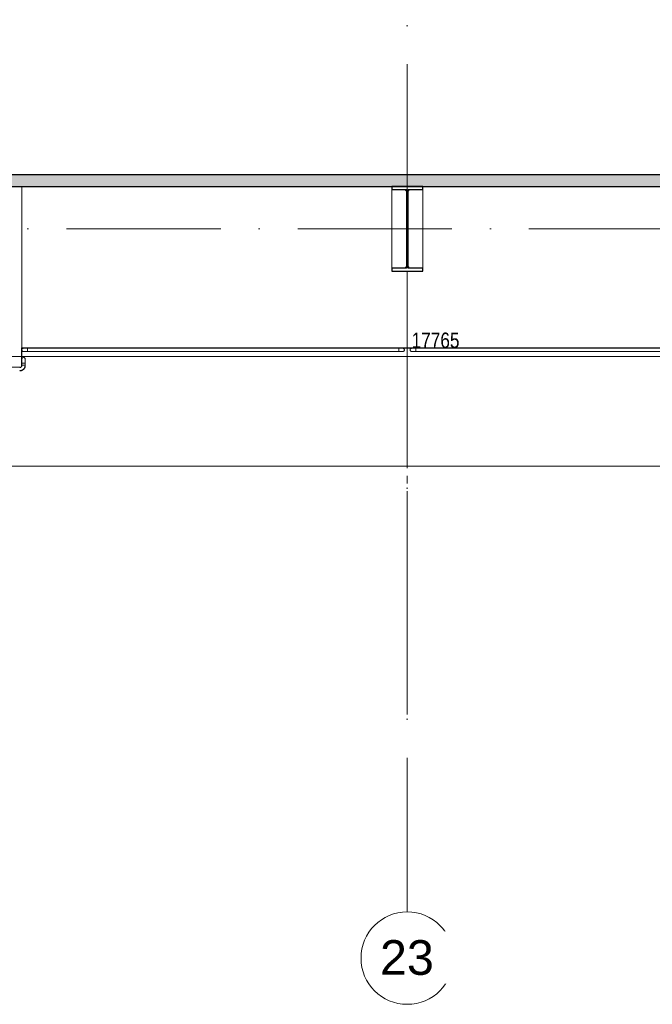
# Model space of a CAD drawing. Header units: millimetres. Extents: x 198345 to 441227, y -23587 to 80066.
# Tile 57 of 79: x 360408 to 368616, y 52516 to 65294. Entities that reach past the tile are written whole.
import ezdxf

# ---------------------------------------------------------------- set-up
doc = ezdxf.new("R2010")
doc.units = ezdxf.units.MM
doc.linetypes.add('IMPORT-HP_01_CER_B', pattern=[800, 500, -100, 100, -100])
doc.linetypes.add('Čerchovaná 20mm', pattern=[3000, 2000, -500, 0, -500])
for name, color, linetype, lineweight in [('CA_IMPORTY18', 8, 'Continuous', 9), ('CA_KOTY', 3, 'Continuous', 9), ('CA_KOTY-100', 3, 'Continuous', 9), ('CA_OSY', 5, 'Continuous', 9), ('CA_REZY', 1, 'Continuous', 25), ('CA_SRAFY', 9, 'Continuous', 25), ('CA_TEXT35', 62, 'Continuous', 9)]:
    doc.layers.add(name, color=color, linetype=linetype, lineweight=lineweight)
doc.styles.add('Arial_2', font='arial.ttf', dxfattribs={"height": 450})
doc.styles.add('Arial_4', font='arial.ttf', dxfattribs={"width": 0.8, "height": 200})
doc.dimstyles.new('HP_Přímá_-_2_mm_Ariel_1-100', dxfattribs={"dimscale": 304.8, "dimtxt": 204.05188, "dimasz": 0.656168, "dimexe": 0.328084, "dimexo": 0.0625, "dimgap": 0.164042, "dimtad": 1, "dimdec": 0, "dimzin": 0, "dimdsep": 46, "dimtxsty": 'Arial_4', "dimblk1": 'OBLIQUE', "dimblk2": 'OBLIQUE', "dimsah": 1, "dimcen": 0.09, "dimazin": 0, "dimtfac": 1, "dimtdec": 4, "dimtix": 1, "dimtmove": 0, "dimatfit": 3, "dimfxl": 0.984252, "dimfxlon": 1, "dimtvp": 1, "dimtolj": 1, "dimtzin": 0, "dimarcsym": 2})

# ---------------------------------------------------------------- blocks, each defined once
blk = doc.blocks.new('ocelová kce final - 11542_003_OK-HALA_TaO-2_ET_AciS_2025-05-29_upr_dwg-2597525-PŮDORYS _6_160 _ vestavek V9')
at = {"layer": 'CA_IMPORTY18', "color": 57}
for p, q in [((248640, 63130), (248640, 61036)), ((248640, 63130), (248640, 61036)), ((253439, 63130), (253439, 62029)), ((253841, 62029), (253841, 63130)), ((253440, 63089), (253610, 63089)), ((253440, 62071), (253440, 63089)), ((253610, 63089), (253630, 63069)), ((253650, 63069), (253670, 63089)), ((253670, 63089), (253840, 63089)), ((253840, 63089), (253840, 62071)), ((253439, 62029), (253640, 62029)), ((253610, 62071), (253440, 62071)), ((253630, 62091), (253610, 62071)), ((253640, 62029), (253841, 62029)), ((253640, 61030), (253640, 62029)), ((253640, 62029), (253640, 61030)), ((253670, 62071), (253650, 62091)), ((253840, 62071), (253670, 62071)), ((248640, 61036), (248634, 61036)), ((248634, 61036), (248634, 60792)), ((248640, 61036), (248640, 60884)), ((253635, 61036), (248640, 61036)), ((248640, 61036), (248640, 61030)), ((253635, 61030), (248640, 61030)), ((248644, 60995), (248644, 60996)), ((253529, 61030), (248713, 61030)), ((248890, 61030), (248713, 61030)), ((248713, 61030), (248713, 61030)), ((248713, 61030), (248713, 61030)), ((248713, 61028), (248713, 61029)), ((248713, 61028), (248713, 61021)), ((248713, 61019), (248713, 61021)), ((248713, 61020), (248713, 61008)), ((248713, 61008), (248713, 61008)), ((248713, 61008), (248713, 60996)), ((248713, 60993), (248713, 60995)), ((248713, 60993), (248713, 60987)), ((248713, 60986), (253529, 60986)), ((248713, 60986), (248890, 60986)), ((248713, 60986), (248713, 60986)), ((248713, 60986), (248713, 60986)), ((248890, 61030), (248890, 61029)), ((248890, 60987), (248890, 60986)), ((253529, 61030), (253352, 61030)), ((253352, 61029), (253352, 61030)), ((253352, 60986), (253352, 60987)), ((253352, 60986), (253529, 60986)), ((253529, 61030), (253529, 61030)), ((253529, 61030), (253529, 61030)), ((253529, 61029), (253529, 61028)), ((253529, 61021), (253529, 61028)), ((253529, 61021), (253529, 61019)), ((253529, 61008), (253529, 61020)), ((253529, 60995), (253529, 61008)), ((253529, 61008), (253529, 61008)), ((253529, 60987), (253529, 60993)), ((253529, 60986), (253529, 60986)), ((253529, 60986), (253529, 60986)), ((253635, 61030), (253635, 61036)), ((253635, 61030), (253640, 61030)), ((253645, 61030), (253640, 61030)), ((259635, 61036), (253645, 61036)), ((253645, 61036), (253645, 61030)), ((259635, 61030), (253645, 61030)), ((253682, 60995), (253681, 60996)), ((259529, 61030), (253751, 61030)), ((253928, 61030), (253751, 61030)), ((253751, 61030), (253751, 61030)), ((253751, 61030), (253751, 61030)), ((253751, 61028), (253751, 61029)), ((253751, 61028), (253751, 61021)), ((253751, 61019), (253751, 61021)), ((253751, 61020), (253751, 61008)), ((253751, 61008), (253751, 61008)), ((253751, 61008), (253751, 60996)), ((253751, 60993), (253751, 60995)), ((253751, 60993), (253751, 60987)), ((253751, 60986), (259529, 60986)), ((253751, 60986), (253928, 60986)), ((253751, 60986), (253751, 60986)), ((253751, 60986), (253751, 60986)), ((253928, 61030), (253928, 61029)), ((253928, 60987), (253928, 60986)), ((248640, 60837), (248640, 60809)), ((248640, 60837), (248640, 60809)), ((248640, 60837), (248640, 60809)), ((248648, 60837), (248640, 60837)), ((248662, 60837), (248649, 60837)), ((248675, 60837), (248662, 60837)), ((248673, 60837), (248675, 60837)), ((248683, 60837), (248675, 60837)), ((248683, 60837), (248683, 60837)), ((248684, 60809), (248684, 60837)), ((248684, 60809), (248684, 60837)), ((248684, 60837), (248684, 60837)), ((248684, 60837), (248684, 60837)), ((248628, 60786), (241631, 60786)), ((248641, 60809), (248640, 60809)), ((248641, 60809), (248649, 60809)), ((248650, 60809), (248660, 60809)), ((248662, 60809), (248660, 60809)), ((248663, 60809), (248675, 60809)), ((248676, 60809), (248683, 60809)), ((248684, 60809), (248683, 60809))]:
    blk.add_line(p, q, dxfattribs=at)
at = {"layer": 'CA_IMPORTY18', "color": 57, "linetype": 'IMPORT-HP_01_CER_B'}
blk.add_line((253640, 56275), (253640, 61030), dxfattribs=at)
at = {"layer": 'CA_IMPORTY18', "color": 57, "flags": 128}
for points in [[(248640, 61009), (248640, 61010), (248640, 61010), (248640, 61011), (248640, 61012), (248641, 61013), (248641, 61014)], [(248641, 61001), (248641, 61002), (248640, 61003), (248640, 61004), (248640, 61005), (248640, 61006), (248640, 61007)], [(248643, 61019), (248643, 61020), (248644, 61020)], [(248646, 61022), (248646, 61023), (248647, 61024), (248647, 61024), (248648, 61025), (248649, 61025), (248649, 61026), (248650, 61026), (248651, 61027), (248652, 61027), (248653, 61028), (248653, 61028), (248654, 61028), (248655, 61029)], [(248662, 60986), (248661, 60986), (248660, 60986), (248660, 60986), (248659, 60986), (248658, 60986), (248657, 60986), (248656, 60986), (248655, 60987), (248654, 60987), (248654, 60987), (248653, 60988), (248652, 60988), (248651, 60988), (248650, 60989), (248650, 60989), (248649, 60990), (248648, 60990), (248648, 60991), (248647, 60992), (248646, 60992), (248646, 60993)], [(248656, 61029), (248657, 61029), (248658, 61030), (248658, 61030), (248659, 61030)], [(248660, 61030), (248661, 61030), (248662, 61030), (248662, 61030)], [(248713, 61030), (248711, 61030), (248709, 61030), (248707, 61030), (248705, 61030), (248703, 61030), (248701, 61030), (248699, 61030), (248697, 61030), (248695, 61030), (248693, 61030), (248692, 61030), (248690, 61030), (248688, 61030), (248686, 61030), (248684, 61030), (248683, 61030), (248681, 61030), (248680, 61030), (248678, 61030), (248677, 61030), (248675, 61030), (248674, 61030), (248673, 61030), (248671, 61030), (248670, 61030), (248669, 61030), (248668, 61030), (248667, 61030), (248666, 61030), (248666, 61030), (248665, 61030), (248664, 61030), (248664, 61030), (248663, 61030), (248663, 61030), (248663, 61030), (248662, 61030), (248662, 61030), (248662, 61030), (248662, 61030)], [(248662, 61030), (248662, 61030), (248662, 61030), (248663, 61030), (248663, 61030), (248663, 61030), (248664, 61030), (248664, 61030), (248665, 61030), (248666, 61030), (248666, 61030), (248667, 61030), (248668, 61030), (248669, 61030), (248670, 61030), (248671, 61030), (248672, 61030), (248674, 61030), (248675, 61030), (248676, 61030), (248678, 61030), (248679, 61030), (248681, 61030), (248682, 61030), (248684, 61030), (248686, 61030), (248687, 61030), (248689, 61030), (248691, 61030), (248693, 61030), (248695, 61030), (248697, 61030), (248699, 61030), (248701, 61030), (248703, 61030), (248705, 61030), (248707, 61030), (248709, 61030), (248711, 61030), (248713, 61030), (248713, 61030)], [(248662, 60986), (248662, 60986), (248662, 60986), (248663, 60986), (248663, 60986), (248663, 60986), (248664, 60986), (248664, 60986), (248665, 60986), (248666, 60986), (248666, 60986), (248667, 60986), (248668, 60986), (248669, 60986), (248670, 60986), (248671, 60986), (248672, 60986), (248674, 60986), (248675, 60986), (248676, 60986), (248678, 60986), (248679, 60986), (248681, 60986), (248682, 60986), (248684, 60986), (248686, 60986), (248687, 60986), (248689, 60986), (248691, 60986), (248693, 60986), (248695, 60986), (248697, 60986), (248699, 60986), (248701, 60986), (248703, 60986), (248705, 60986), (248707, 60986), (248709, 60986), (248711, 60986), (248713, 60986), (248713, 60986)], [(248713, 60986), (248711, 60986), (248709, 60986), (248707, 60986), (248705, 60986), (248703, 60986), (248701, 60986), (248699, 60986), (248697, 60986), (248695, 60986), (248693, 60986), (248692, 60986), (248690, 60986), (248688, 60986), (248686, 60986), (248684, 60986), (248683, 60986), (248681, 60986), (248680, 60986), (248678, 60986), (248677, 60986), (248675, 60986), (248674, 60986), (248673, 60986), (248671, 60986), (248670, 60986), (248669, 60986), (248668, 60986), (248667, 60986), (248666, 60986), (248666, 60986), (248665, 60986), (248664, 60986), (248664, 60986), (248663, 60986), (248663, 60986), (248663, 60986), (248662, 60986), (248662, 60986), (248662, 60986), (248662, 60986)], [(253529, 61030), (253531, 61030), (253533, 61030), (253535, 61030), (253537, 61030), (253539, 61030), (253541, 61030), (253543, 61030), (253545, 61030), (253547, 61030), (253549, 61030), (253551, 61030), (253553, 61030), (253554, 61030), (253556, 61030), (253558, 61030), (253559, 61030), (253561, 61030), (253563, 61030), (253564, 61030), (253566, 61030), (253567, 61030), (253568, 61030), (253570, 61030), (253571, 61030), (253572, 61030), (253573, 61030), (253574, 61030), (253575, 61030), (253576, 61030), (253577, 61030), (253577, 61030), (253578, 61030), (253578, 61030), (253579, 61030), (253579, 61030), (253580, 61030), (253580, 61030), (253580, 61030), (253580, 61030), (253580, 61030)], [(253580, 61030), (253580, 61030), (253580, 61030), (253580, 61030), (253579, 61030), (253579, 61030), (253579, 61030), (253578, 61030), (253577, 61030), (253577, 61030), (253576, 61030), (253575, 61030), (253574, 61030), (253573, 61030), (253572, 61030), (253571, 61030), (253570, 61030), (253569, 61030), (253567, 61030), (253566, 61030), (253565, 61030), (253563, 61030), (253561, 61030), (253560, 61030), (253558, 61030), (253557, 61030), (253555, 61030), (253553, 61030), (253551, 61030), (253549, 61030), (253547, 61030), (253546, 61030), (253544, 61030), (253542, 61030), (253540, 61030), (253538, 61030), (253536, 61030), (253534, 61030), (253532, 61030), (253530, 61030), (253529, 61030)], [(253571, 60986), (253570, 60986), (253569, 60986), (253567, 60986), (253566, 60986), (253565, 60986), (253563, 60986), (253561, 60986), (253560, 60986), (253558, 60986), (253557, 60986), (253555, 60986), (253553, 60986), (253551, 60986), (253549, 60986), (253547, 60986), (253546, 60986), (253544, 60986), (253542, 60986), (253540, 60986), (253538, 60986), (253536, 60986), (253534, 60986), (253532, 60986), (253530, 60986), (253529, 60986)], [(253529, 60986), (253531, 60986), (253533, 60986), (253535, 60986), (253537, 60986), (253539, 60986), (253541, 60986), (253543, 60986), (253545, 60986), (253547, 60986), (253549, 60986), (253551, 60986), (253553, 60986), (253554, 60986), (253556, 60986), (253558, 60986), (253559, 60986), (253561, 60986), (253563, 60986), (253564, 60986), (253566, 60986), (253567, 60986), (253568, 60986), (253570, 60986), (253571, 60986), (253572, 60986), (253573, 60986), (253574, 60986), (253575, 60986), (253576, 60986), (253577, 60986), (253577, 60986), (253578, 60986), (253578, 60986), (253579, 60986), (253579, 60986), (253580, 60986), (253580, 60986), (253580, 60986), (253580, 60986), (253580, 60986)], [(253580, 60986), (253580, 60986), (253580, 60986), (253580, 60986), (253579, 60986), (253579, 60986), (253579, 60986), (253578, 60986), (253577, 60986)], [(253580, 61030), (253581, 61030), (253582, 61030), (253583, 61030), (253584, 61030), (253584, 61030), (253585, 61029), (253586, 61029), (253587, 61029), (253588, 61029), (253589, 61028), (253589, 61028), (253590, 61027), (253591, 61027), (253592, 61027), (253593, 61026), (253593, 61026), (253594, 61025), (253595, 61024), (253595, 61024), (253596, 61023), (253597, 61023), (253597, 61022), (253598, 61021)], [(253586, 60986), (253586, 60986), (253585, 60986), (253584, 60986), (253583, 60986), (253582, 60986), (253581, 60986), (253580, 60986), (253580, 60986)], [(253598, 60994), (253597, 60994), (253597, 60993), (253596, 60992), (253596, 60992), (253595, 60991), (253594, 60991), (253593, 60990), (253593, 60990), (253592, 60989), (253591, 60989), (253590, 60988), (253590, 60988), (253589, 60987), (253588, 60987), (253587, 60987)], [(253598, 61021), (253599, 61020), (253599, 61019), (253600, 61018), (253600, 61017), (253600, 61017)], [(253600, 60999), (253600, 60998), (253600, 60997), (253599, 60997), (253599, 60996), (253598, 60995)], [(253601, 61014), (253602, 61013), (253602, 61012), (253602, 61012), (253602, 61011), (253602, 61010), (253602, 61009)], [(253602, 61007), (253602, 61006), (253602, 61005), (253602, 61004), (253602, 61003), (253602, 61002), (253601, 61002)], [(253678, 61009), (253678, 61010), (253678, 61010), (253678, 61011), (253678, 61012), (253678, 61013), (253679, 61014)], [(253679, 61001), (253678, 61002), (253678, 61003), (253678, 61004), (253678, 61005), (253678, 61006), (253678, 61007)], [(253681, 61019), (253681, 61020), (253682, 61020)], [(253683, 61022), (253684, 61023), (253684, 61024), (253685, 61024), (253686, 61025), (253687, 61025), (253687, 61026), (253688, 61026), (253689, 61027), (253690, 61027), (253690, 61028), (253691, 61028), (253692, 61028), (253693, 61029)], [(253700, 60986), (253699, 60986), (253698, 60986), (253697, 60986), (253696, 60986), (253696, 60986), (253695, 60986), (253694, 60986), (253693, 60987), (253692, 60987), (253691, 60987), (253691, 60988), (253690, 60988), (253689, 60988), (253688, 60989), (253687, 60989), (253687, 60990), (253686, 60990), (253685, 60991), (253685, 60992), (253684, 60992), (253683, 60993)], [(253694, 61029), (253694, 61029), (253695, 61030), (253696, 61030), (253697, 61030)], [(253698, 61030), (253699, 61030), (253700, 61030), (253700, 61030)], [(253751, 61030), (253749, 61030), (253747, 61030), (253745, 61030), (253743, 61030), (253741, 61030), (253739, 61030), (253737, 61030), (253735, 61030), (253733, 61030), (253731, 61030), (253729, 61030), (253727, 61030), (253726, 61030), (253724, 61030), (253722, 61030), (253721, 61030), (253719, 61030), (253717, 61030), (253716, 61030), (253714, 61030), (253713, 61030), (253712, 61030), (253710, 61030), (253709, 61030), (253708, 61030), (253707, 61030), (253706, 61030), (253705, 61030), (253704, 61030), (253703, 61030), (253703, 61030), (253702, 61030), (253702, 61030), (253701, 61030), (253701, 61030), (253700, 61030), (253700, 61030), (253700, 61030), (253700, 61030), (253700, 61030)], [(253700, 61030), (253700, 61030), (253700, 61030), (253700, 61030), (253701, 61030), (253701, 61030), (253701, 61030), (253702, 61030), (253703, 61030), (253703, 61030), (253704, 61030), (253705, 61030), (253706, 61030), (253707, 61030), (253708, 61030), (253709, 61030), (253710, 61030), (253711, 61030), (253713, 61030), (253714, 61030), (253715, 61030), (253717, 61030), (253719, 61030), (253720, 61030), (253722, 61030), (253723, 61030), (253725, 61030), (253727, 61030), (253729, 61030), (253731, 61030), (253733, 61030), (253734, 61030), (253736, 61030), (253738, 61030), (253740, 61030), (253742, 61030), (253744, 61030), (253746, 61030), (253748, 61030), (253750, 61030), (253751, 61030)], [(253700, 60986), (253700, 60986), (253700, 60986), (253700, 60986), (253701, 60986), (253701, 60986), (253701, 60986), (253702, 60986), (253703, 60986), (253703, 60986), (253704, 60986), (253705, 60986), (253706, 60986), (253707, 60986), (253708, 60986), (253709, 60986), (253710, 60986), (253711, 60986), (253713, 60986), (253714, 60986), (253715, 60986), (253717, 60986), (253719, 60986), (253720, 60986), (253722, 60986), (253723, 60986), (253725, 60986), (253727, 60986), (253729, 60986), (253731, 60986), (253733, 60986), (253734, 60986), (253736, 60986), (253738, 60986), (253740, 60986), (253742, 60986), (253744, 60986), (253746, 60986), (253748, 60986), (253750, 60986), (253751, 60986)], [(253751, 60986), (253749, 60986), (253747, 60986), (253745, 60986), (253743, 60986), (253741, 60986), (253739, 60986), (253737, 60986), (253735, 60986), (253733, 60986), (253731, 60986), (253729, 60986), (253727, 60986), (253726, 60986), (253724, 60986), (253722, 60986), (253721, 60986), (253719, 60986), (253717, 60986), (253716, 60986), (253714, 60986), (253713, 60986), (253712, 60986), (253710, 60986), (253709, 60986), (253708, 60986), (253707, 60986), (253706, 60986), (253705, 60986), (253704, 60986), (253703, 60986), (253703, 60986), (253702, 60986), (253702, 60986), (253701, 60986), (253701, 60986), (253700, 60986), (253700, 60986), (253700, 60986), (253700, 60986), (253700, 60986)], [(248640, 60888), (248640, 60889), (248640, 60890), (248640, 60890), (248640, 60891), (248640, 60892), (248641, 60893), (248641, 60894), (248641, 60895), (248641, 60896), (248642, 60896), (248642, 60897), (248643, 60898), (248643, 60899), (248643, 60900), (248644, 60900)], [(248640, 60885), (248640, 60886), (248640, 60886), (248640, 60887), (248640, 60887), (248640, 60887), (248640, 60888)], [(248640, 60888), (248640, 60888), (248640, 60888), (248640, 60887), (248640, 60887), (248640, 60887), (248640, 60886), (248640, 60886), (248640, 60885), (248640, 60884), (248640, 60884), (248640, 60883), (248640, 60882), (248640, 60881), (248640, 60880), (248640, 60879), (248640, 60878), (248640, 60876), (248640, 60875), (248640, 60874), (248640, 60872), (248640, 60871), (248640, 60869), (248640, 60868), (248640, 60866), (248640, 60864), (248640, 60863), (248640, 60861), (248640, 60859), (248640, 60857), (248640, 60855), (248640, 60853), (248640, 60851), (248640, 60849), (248640, 60847), (248640, 60845), (248640, 60843), (248640, 60841), (248640, 60839), (248640, 60837), (248640, 60837)], [(248649, 60905), (248649, 60906), (248650, 60906), (248651, 60907), (248652, 60907)], [(248663, 60910), (248664, 60910), (248665, 60910), (248666, 60910), (248667, 60910), (248668, 60909), (248668, 60909)], [(248671, 60908), (248672, 60908), (248673, 60907), (248673, 60907), (248674, 60907), (248675, 60906), (248676, 60906), (248676, 60905), (248677, 60904), (248678, 60904), (248678, 60903), (248679, 60903), (248679, 60902), (248680, 60901)], [(248680, 60901), (248681, 60900), (248681, 60899), (248682, 60898), (248682, 60897), (248683, 60897), (248683, 60896), (248683, 60895), (248684, 60894), (248684, 60893), (248684, 60892), (248684, 60892), (248684, 60891), (248684, 60890), (248684, 60889), (248684, 60888)], [(248684, 60837), (248684, 60839), (248684, 60841), (248684, 60843), (248684, 60845), (248684, 60847), (248684, 60849), (248684, 60851), (248684, 60853), (248684, 60855), (248684, 60857), (248684, 60858), (248684, 60860), (248684, 60862), (248684, 60864), (248684, 60866), (248684, 60867), (248684, 60869), (248684, 60870), (248684, 60872), (248684, 60873), (248684, 60875), (248684, 60876), (248684, 60877), (248684, 60879), (248684, 60880), (248684, 60881), (248684, 60882), (248684, 60883), (248684, 60884), (248684, 60884), (248684, 60885), (248684, 60886), (248684, 60886), (248684, 60887), (248684, 60887), (248684, 60887), (248684, 60888), (248684, 60888), (248684, 60888), (248684, 60888)], [(248684, 60887), (248684, 60887), (248684, 60887), (248684, 60886), (248684, 60886), (248684, 60885)], [(248684, 60879), (248684, 60878), (248684, 60876), (248684, 60875), (248684, 60874), (248684, 60872), (248684, 60871), (248684, 60869), (248684, 60868), (248684, 60866), (248684, 60864), (248684, 60863), (248684, 60861), (248684, 60859), (248684, 60857), (248684, 60855), (248684, 60853), (248684, 60851), (248684, 60849), (248684, 60847), (248684, 60845), (248684, 60843), (248684, 60841), (248684, 60839), (248684, 60837), (248684, 60837)], [(248640, 60809), (248640, 60808), (248640, 60806), (248640, 60805), (248640, 60804), (248639, 60803), (248639, 60802), (248639, 60801), (248639, 60800), (248638, 60799), (248638, 60798), (248637, 60797), (248637, 60795), (248636, 60794), (248636, 60793), (248635, 60793), (248634, 60792), (248634, 60791), (248633, 60790), (248632, 60789), (248631, 60788), (248630, 60787), (248630, 60787), (248629, 60786), (248628, 60785), (248627, 60785), (248626, 60784), (248625, 60783), (248624, 60783), (248623, 60782), (248622, 60782), (248621, 60782), (248619, 60781), (248618, 60781), (248617, 60781), (248616, 60780), (248615, 60780), (248614, 60780), (248613, 60780), (248612, 60780), (248611, 60780)], [(248611, 60736), (248614, 60736), (248617, 60736), (248620, 60736), (248623, 60736), (248626, 60737), (248629, 60738), (248631, 60738), (248634, 60739), (248637, 60740), (248640, 60741), (248642, 60742), (248645, 60744), (248648, 60745), (248650, 60747), (248653, 60748), (248655, 60750), (248657, 60752), (248660, 60754), (248662, 60756), (248664, 60758), (248666, 60760), (248668, 60762), (248670, 60764), (248671, 60767), (248673, 60769), (248674, 60772), (248676, 60774), (248677, 60777), (248678, 60779), (248680, 60782), (248681, 60785), (248681, 60788), (248682, 60791), (248683, 60793), (248683, 60796), (248684, 60799), (248684, 60802), (248684, 60805), (248684, 60808), (248684, 60809)], [(248611, 60738), (248614, 60738), (248617, 60739), (248620, 60739), (248622, 60739), (248625, 60740), (248628, 60740), (248631, 60741), (248633, 60742), (248636, 60743), (248639, 60744), (248641, 60745), (248644, 60746), (248646, 60748), (248649, 60749), (248651, 60751), (248653, 60752), (248655, 60754), (248658, 60756), (248660, 60758), (248662, 60760), (248664, 60762), (248665, 60764), (248667, 60766), (248669, 60768), (248670, 60771), (248672, 60773), (248673, 60776), (248675, 60778), (248676, 60781), (248677, 60783), (248678, 60786), (248679, 60789), (248679, 60791), (248680, 60794), (248681, 60797), (248681, 60800), (248681, 60802), (248682, 60805), (248682, 60808), (248682, 60809)], [(248611, 60736), (248614, 60736), (248617, 60736), (248620, 60736), (248623, 60736), (248626, 60737), (248629, 60738), (248631, 60738), (248634, 60739), (248637, 60740), (248640, 60741), (248642, 60742), (248645, 60744), (248648, 60745), (248650, 60747), (248653, 60748), (248655, 60750), (248657, 60752), (248660, 60754), (248662, 60756), (248663, 60757)], [(248664, 60758), (248666, 60760), (248668, 60762), (248670, 60764), (248671, 60767), (248673, 60769), (248674, 60772), (248676, 60774), (248677, 60777), (248678, 60779), (248680, 60782), (248681, 60785), (248681, 60788), (248682, 60791), (248683, 60793), (248683, 60796), (248684, 60799), (248684, 60802), (248684, 60805), (248684, 60808)]]:
    blk.add_lwpolyline(points, dxfattribs=at)
at = {"layer": 'CA_IMPORTY18', "color": 57}
for centre, radius, start, end in [((248662, 61008), 22.3, 80.2253, 180), ((248662, 61008), 22.2, 180, 273.4908), ((248662, 61008), 22.3, 144, 149.1879), ((248662, 61008), 22.3, 210.8041, 216), ((248662, 61008), 22.3, 110.9138, 140), ((248662, 61008), 22.2, 220, 249.0736), ((248662, 61008), 22.3, 226.2096, 233.5752), ((248662, 61008), 22.3, 242.0082, 260.1376), ((248662, 61008), 22.2, 103.1535, 114.0554), ((248662, 61008), 22.3, 80.203, 105.678), ((248662, 61008), 22.2, 254.314, 273.4725), ((248662, 61008), 22.3, 274.3672, 280), ((248662, 61008), 22.2, 274.3513, 280), ((253580, 61008), 22.2, 74.314, 100), ((253580, 61008), 22.2, 360, 100), ((253580, 61008), 22.3, 260.915, 0), ((253580, 61008), 22.3, 260.9056, 285.678), ((253580, 61008), 22.3, 65.5744, 86.4968), ((253580, 61008), 22.2, 281.1554, 296.6326), ((253580, 61008), 22.2, 40, 69.0736), ((253580, 61008), 22.2, 290.9138, 320), ((253580, 61008), 22.3, 31.3637, 41.6334), ((253580, 61008), 22.3, 318.3626, 328.6323), ((253580, 61008), 22.2, 20, 33.3751), ((253580, 61008), 22.3, 326.5919, 340), ((253700, 61008), 22.3, 80.2253, 180), ((253700, 61008), 22.2, 180, 273.4908), ((253700, 61008), 22.2, 144, 149.1879), ((253700, 61008), 22.3, 210.8041, 216), ((253700, 61008), 22.3, 110.9138, 140), ((253700, 61008), 22.2, 220, 249.0736), ((253700, 61008), 22.3, 226.2096, 233.5752), ((253700, 61008), 22.2, 240.5943, 260.1376), ((253700, 61008), 22.3, 104.1944, 114.0554), ((253700, 61008), 22.3, 80.203, 104.2865), ((253700, 61008), 22.2, 255.6995, 273.4725), ((253700, 61008), 22.3, 274.3672, 280), ((253700, 61008), 22.2, 274.3513, 280), ((248662, 60888), 22.2, 90, 180), ((248662, 60888), 22.3, 145.0996, 188.1845), ((248662, 60888), 22.2, 180, 183.9586), ((248662, 60888), 22.3, 180, 187.8081), ((248662, 60888), 22.3, 144, 154.2881), ((248662, 60888), 22.2, 117.5078, 127.8719), ((248662, 60888), 22.3, 350.915, 90), ((248662, 60888), 22.2, 38.9202, 70), ((248662, 60888), 22.2, 30.3027, 41.9497), ((248662, 60888), 22.2, 350.9056, 34.8891), ((248662, 60888), 22.2, 0, 3.988), ((248662, 60888), 22.2, 352.1589, 0)]:
    blk.add_arc(centre, radius, start, end, dxfattribs=at)
at = {"layer": 'CA_REZY'}
for p, q in [((253840, 63130), (253440, 63130)), ((253440, 63130), (253440, 63090)), ((253840, 63090), (253840, 63130)), ((253440, 63090), (253630, 63090)), ((253630, 63090), (253630, 62070)), ((253650, 62070), (253650, 63090)), ((253650, 63090), (253840, 63090)), ((253630, 62070), (253440, 62070)), ((253440, 62070), (253440, 62030)), ((253440, 62030), (253840, 62030)), ((253840, 62070), (253650, 62070)), ((253840, 62030), (253840, 62070))]:
    blk.add_line(p, q, dxfattribs=at)
blk = doc.blocks.new('ocelová kce final - ocelová kce final-2597615-PŮDORYS _6_160 _ vestavek V9')
blk.add_blockref('ocelová kce final - 11542_003_OK-HALA_TaO-2_ET_AciS_2025-05-29_upr_dwg-2597525-PŮDORYS _6_160 _ vestavek V9', (0, 0))
blk = doc.blocks.new('Osnova - Bublina osnovy 12mm-4850-PŮDORYS _6_160 _ vestavek V9')
at = {"layer": 'CA_TEXT35'}
blk.add_circle((0, 0), 6, dxfattribs=at)
blk = doc.blocks.new('DIMBLOCK101-PŮDORYS _6_160 _ vestavek V9')
at = {"layer": 'CA_KOTY-100'}
for p, q in [((316887, 59498), (316887, 59798)), ((385702, 59498), (385702, 59798)), ((316887, 59498), (316987, 59598)), ((385702, 59498), (385802, 59598)), ((316887, 59498), (316787, 59398)), ((316887, 59498), (385702, 59498)), ((316887, 59498), (316887, 59398)), ((385702, 59498), (385602, 59398)), ((385702, 59498), (385702, 59398))]:
    blk.add_line(p, q, dxfattribs=at)
at = {"layer": 'CA_KOTY-100', "color": 0, "insert": (350988, 59808), "char_height": 200, "width": 734.59, "attachment_point": 1, "line_spacing_factor": 0.941778, "style": 'Arial_4'}
blk.add_mtext('68815', dxfattribs=at)
blk = doc.blocks.new('_Oblique')
at = {"color": 0, "linetype": 'ByBlock', "lineweight": -2}
blk.add_line((-0.5, -0.5), (0.5, 0.5), dxfattribs=at)
blk = doc.blocks.new('DIMBLOCK110-PŮDORYS _6_160 _ vestavek V9')
at = {"layer": 'CA_KOTY-100'}
for p, q in [((356917, 60924), (356917, 61224)), ((374682, 60924), (374682, 61224)), ((356917, 60924), (357017, 61024)), ((374682, 60924), (374782, 61024)), ((356917, 60924), (356817, 60824)), ((356917, 60924), (374682, 60924)), ((356917, 60924), (356917, 60824)), ((374682, 60924), (374582, 60824)), ((374682, 60924), (374682, 60824))]:
    blk.add_line(p, q, dxfattribs=at)
at = {"layer": 'CA_KOTY-100', "color": 0, "insert": (365493, 61233), "char_height": 200, "width": 734.59, "attachment_point": 1, "line_spacing_factor": 0.941778, "style": 'Arial_4'}
blk.add_mtext('17765', dxfattribs=at)

msp = doc.modelspace()

# ---------------------------------------------------------------- hatches: boundary and pattern name
at = {"layer": 'CA_SRAFY', "lineweight": 9}
h = msp.add_hatch(dxfattribs=at)
h.set_pattern_fill('FP_26', color=256, angle=-198.43, style=0, pattern_type=2)
h.set_pattern_definition([(341.57, (351289.287, 63274.92), (40.642541, 0.003194), [6.096, -283.058, 32.106, 0]), (198.43, (351299.447, 63274.92), (40.642541, -0.003194), [6.096, -283.058, 31.648, 0]), (288.43, (351289.287, 63274.92), (-20.3129687, 101.608582), [96.368, -224.892]), (251.57, (351299.447, 63274.92), (-20.3129687, -101.608582), [96.368, -224.892])])
h.paths.add_polyline_path([(385701.9, 63130), (385701.9, 63280), (380441.9, 63280), (380441.9, 63130), (385539.1, 63130)])
h.paths.add_polyline_path([(378591.9, 63130), (378591.9, 63280), (375606.9, 63280), (375606.9, 63130), (378495.3, 63130)])
h.paths.add_polyline_path([(373756.9, 63130), (373756.9, 63280), (357841.9, 63280), (357841.9, 63130), (373618.9, 63130)])
h.paths.add_polyline_path([(355991.9, 63130), (355991.9, 63280), (346341.9, 63280), (346341.9, 63130), (355919.1, 63130)])
h.paths.add_polyline_path([(344491.9, 63130), (344491.9, 63280), (338541.9, 63280), (338541.9, 63130), (344360, 63130)])
h.paths.add_polyline_path([(336691.9, 63130), (336691.9, 63280), (328841.9, 63280), (328841.9, 63130), (336593.7, 63130)])
h.paths.add_polyline_path([(326991.9, 63130), (326991.9, 63280), (316886.9, 63280), (316886.9, 63130), (326840.8, 63130)])

# ---------------------------------------------------------------- linework, layer by layer
at = {"layer": 'CA_OSY', "linetype": 'Čerchovaná 20mm'}
for p, q in [((365436.9, 53715.8), (365436.9, 75184.5)), ((310014.1, 62579.9), (407602.9, 62579.9))]:
    msp.add_line(p, q, dxfattribs=at)
at = {"layer": 'CA_REZY'}
for p, q in [((373756.9, 63280), (358592.8, 63280)), ((357841.9, 63130), (373756.9, 63130))]:
    msp.add_line(p, q, dxfattribs=at)

# ---------------------------------------------------------------- block references
at = {"layer": 'CA_IMPORTY18', "color": 57}
msp.add_blockref('ocelová kce final - ocelová kce final-2597615-PŮDORYS _6_160 _ vestavek V9', (111796.8, 0), dxfattribs=at)
at = {"layer": 'CA_TEXT35', "xscale": 99.99999999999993, "yscale": 99.99999999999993, "zscale": 99.99999999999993}
msp.add_blockref('Osnova - Bublina osnovy 12mm-4850-PŮDORYS _6_160 _ vestavek V9', (365436.9, 53115.8), dxfattribs=at)

# ---------------------------------------------------------------- dimensions: what is measured, and where the dimension line sits
at = {"layer": 'CA_KOTY'}
for base, p1, p2, override, picture, middle in [((374681.9, 60923.6), (356916.9, 61223.6), (374681.9, 61223.6), {"dimpost": '<>', "dimfxl": 17765}, 'DIMBLOCK110-PŮDORYS _6_160 _ vestavek V9', (365799.4, 61075.7)), ((385701.9, 59498.5), (316886.9, 59798.5), (385701.9, 59798.5), {"dimpost": '<>', "dimfxl": 68814.998951}, 'DIMBLOCK101-PŮDORYS _6_160 _ vestavek V9', (351294.4, 59650.6))]:
    dim = msp.add_linear_dim(base=base, p1=p1, p2=p2, dimstyle='HP_Přímá_-_2_mm_Ariel_1-100', override=override, dxfattribs=at)
    dim.commit()
    dim.dimension.update_dxf_attribs({"geometry": picture, "text_midpoint": middle})

# ---------------------------------------------------------------- next in the draw order: texts
at = {"layer": 'CA_TEXT35', "insert": (365082.7, 53348.3), "char_height": 450, "width": 849.789, "attachment_point": 1, "style": 'Arial_2', "bg_fill": 3, "box_fill_scale": 1.25, "bg_fill_color": 256, "bg_fill_true_color": 13158600, "bg_fill_transparency": 0}
msp.add_mtext('23', dxfattribs=at)

doc.saveas('drawing.dxf')
